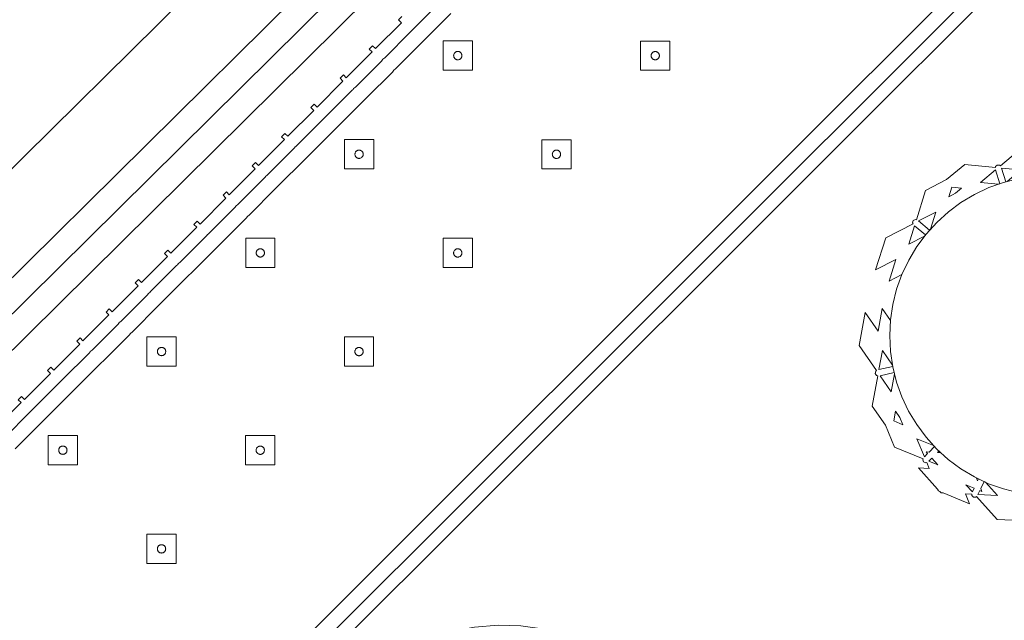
# Model space of a CAD drawing. Header units: metres. Extents: x 2232.4 to 2275.2, y 411.9 to 437.5.
# Tile 9 of 34: x 2242.5 to 2244.4, y 434.6 to 435.8. Entities that reach past the tile are written whole.
import ezdxf

# ---------------------------------------------------------------- set-up
doc = ezdxf.new("R2010")
doc.units = ezdxf.units.M
doc.layers.add('DOOR', color=5, linetype='Continuous')
for name, color, linetype, lineweight in [('NC_N1_BANQUETTES', 7, 'Continuous', 13), ('NC_N1_PLANTS', 7, 'Continuous', 13), ('NC_N1_TABLES', 7, 'Continuous', 13)]:
    doc.layers.add(name, color=color, linetype=linetype, lineweight=lineweight)

# ---------------------------------------------------------------- blocks, each defined once
blk = doc.blocks.new('NC_N1_TRIANGLE_L_BANQUETTE')
at = {"color": 0, "linetype": 'Continuous', "lineweight": -2}
for points in [[(0.8, 0.8), (4.35, 0.8)], [(2.92, 0.035), (2.849, 0.035), (2.849, 0.027), (2.84, 0.027), (2.84, 0.035), (2.769, 0.035), (2.769, 0.027), (2.76, 0.027), (2.76, 0.035), (2.689, 0.035), (2.689, 0.027), (2.68, 0.027), (2.68, 0.035), (2.609, 0.035), (2.609, 0.027), (2.6, 0.027), (2.6, 0.035), (2.529, 0.035), (2.529, 0.027), (2.52, 0.027), (2.52, 0.035), (2.449, 0.035), (2.449, 0.027), (2.44, 0.027), (2.44, 0.035), (2.369, 0.035), (2.369, 0.027), (2.36, 0.027), (2.36, 0.035), (2.289, 0.035), (2.289, 0.027), (2.28, 0.027), (2.28, 0.035), (2.209, 0.035), (2.209, 0.027), (2.2, 0.027), (2.2, 0.035), (2.129, 0.035), (2.129, 0.027), (2.12, 0.027), (2.12, 0.035), (2.049, 0.035), (2.049, 0.027), (2.04, 0.027), (2.04, 0.035), (1.969, 0.035), (1.969, 0.027), (1.96, 0.027), (1.96, 0.035), (1.889, 0.035), (1.889, 0.027), (1.88, 0.027), (1.88, 0.035), (1.809, 0.035), (1.809, 0.027), (1.8, 0.027)], [(0.8, 0.775), (4.325, 0.775)], [(2.92, 0.06), (2.849, 0.06), (2.8465, 0.0599), (2.8445, 0.0596), (2.8425, 0.0599), (2.84, 0.06), (2.769, 0.06), (2.7665, 0.0599), (2.7645, 0.0596), (2.7625, 0.0599), (2.76, 0.06), (2.689, 0.06), (2.6865, 0.0599), (2.6845, 0.0596), (2.6825, 0.0599), (2.68, 0.06), (2.609, 0.06), (2.6065, 0.0599), (2.6045, 0.0596), (2.6025, 0.0599), (2.6, 0.06), (2.529, 0.06), (2.5265, 0.0599), (2.5245, 0.0596), (2.5225, 0.0599), (2.52, 0.06), (2.449, 0.06), (2.4465, 0.0599), (2.4445, 0.0596), (2.4425, 0.0599), (2.44, 0.06), (2.369, 0.06), (2.3665, 0.0599), (2.3645, 0.0596), (2.3625, 0.0599), (2.36, 0.06), (2.289, 0.06), (2.2865, 0.0599), (2.2845, 0.0596), (2.2825, 0.0599), (2.28, 0.06), (2.209, 0.06), (2.2065, 0.0599), (2.2045, 0.0596), (2.2025, 0.0599), (2.2, 0.06), (2.129, 0.06), (2.1265, 0.0599), (2.1245, 0.0596), (2.1225, 0.0599), (2.12, 0.06), (2.049, 0.06), (2.0465, 0.0599), (2.0445, 0.0596), (2.0425, 0.0599), (2.04, 0.06), (1.969, 0.06), (1.9665, 0.0599), (1.9645, 0.0596), (1.9625, 0.0599), (1.96, 0.06), (1.889, 0.06), (1.8865, 0.0599), (1.8845, 0.0596), (1.8825, 0.0599), (1.88, 0.06), (1.809, 0.06), (1.8065, 0.0599), (1.8045, 0.0596), (1.8025, 0.0599), (1.8, 0.06), (1.729, 0.06)], [(0.8, 0.745), (4.295, 0.745)], [(2.92, 0.09), (2.849, 0.09), (2.8445, 0.0898), (2.84, 0.09), (2.769, 0.09), (2.7645, 0.0898), (2.76, 0.09), (2.689, 0.09), (2.6845, 0.0898), (2.68, 0.09), (2.609, 0.09), (2.6045, 0.0898), (2.6, 0.09), (2.529, 0.09), (2.5245, 0.0898), (2.52, 0.09), (2.449, 0.09), (2.4445, 0.0898), (2.44, 0.09), (2.369, 0.09), (2.3645, 0.0898), (2.36, 0.09), (2.289, 0.09), (2.2845, 0.0898), (2.28, 0.09), (2.209, 0.09), (2.2045, 0.0898), (2.2, 0.09), (2.129, 0.09), (2.1245, 0.0898), (2.12, 0.09), (2.049, 0.09), (2.0445, 0.0898), (2.04, 0.09), (1.969, 0.09), (1.9645, 0.0898), (1.96, 0.09), (1.889, 0.09), (1.8845, 0.0898), (1.88, 0.09), (1.809, 0.09), (1.8045, 0.0898), (1.8, 0.09), (1.729, 0.09)]]:
    blk.add_lwpolyline(points, dxfattribs=at)
for points in [[(1.507, 0.387), (1.547, 0.427), (1.507, 0.467), (1.467, 0.427)], [(1.777, 0.387), (1.817, 0.427), (1.777, 0.467), (1.737, 0.427)], [(2.047, 0.387), (2.087, 0.427), (2.047, 0.467), (2.007, 0.427)], [(2.317, 0.387), (2.357, 0.427), (2.317, 0.467), (2.277, 0.427)], [(2.587, 0.387), (2.627, 0.427), (2.587, 0.467), (2.547, 0.427)], [(2.857, 0.387), (2.897, 0.427), (2.857, 0.467), (2.817, 0.427)], [(1.515, 0.427), (1.515, 0.4262), (1.5148, 0.4254), (1.5147, 0.4247), (1.5144, 0.4239), (1.5141, 0.4232), (1.5137, 0.4226), (1.5132, 0.4219), (1.5127, 0.4213), (1.5121, 0.4208), (1.5114, 0.4203), (1.5108, 0.4199), (1.5101, 0.4196), (1.5093, 0.4193), (1.5086, 0.4192), (1.5078, 0.419), (1.507, 0.419), (1.5062, 0.419), (1.5054, 0.4192), (1.5047, 0.4193), (1.5039, 0.4196), (1.5032, 0.4199), (1.5026, 0.4203), (1.5019, 0.4208), (1.5013, 0.4213), (1.5008, 0.4219), (1.5003, 0.4226), (1.4999, 0.4232), (1.4996, 0.4239), (1.4993, 0.4247), (1.4992, 0.4254), (1.499, 0.4262), (1.499, 0.427), (1.499, 0.4278), (1.4992, 0.4286), (1.4993, 0.4293), (1.4996, 0.4301), (1.4999, 0.4308), (1.5003, 0.4314), (1.5008, 0.4321), (1.5013, 0.4327), (1.5019, 0.4332), (1.5026, 0.4337), (1.5032, 0.4341), (1.5039, 0.4344), (1.5047, 0.4347), (1.5054, 0.4348), (1.5062, 0.435), (1.507, 0.435), (1.5078, 0.435), (1.5086, 0.4348), (1.5093, 0.4347), (1.5101, 0.4344), (1.5108, 0.4341), (1.5114, 0.4337), (1.5121, 0.4332), (1.5127, 0.4327), (1.5132, 0.4321), (1.5137, 0.4314), (1.5141, 0.4308), (1.5144, 0.4301), (1.5147, 0.4293), (1.5148, 0.4286), (1.515, 0.4278)], [(1.785, 0.427), (1.785, 0.4262), (1.7848, 0.4254), (1.7847, 0.4247), (1.7844, 0.4239), (1.7841, 0.4232), (1.7837, 0.4226), (1.7832, 0.4219), (1.7827, 0.4213), (1.7821, 0.4208), (1.7814, 0.4203), (1.7808, 0.4199), (1.7801, 0.4196), (1.7793, 0.4193), (1.7786, 0.4192), (1.7778, 0.419), (1.777, 0.419), (1.7762, 0.419), (1.7754, 0.4192), (1.7747, 0.4193), (1.7739, 0.4196), (1.7732, 0.4199), (1.7726, 0.4203), (1.7719, 0.4208), (1.7713, 0.4213), (1.7708, 0.4219), (1.7703, 0.4226), (1.7699, 0.4232), (1.7696, 0.4239), (1.7693, 0.4247), (1.7692, 0.4254), (1.769, 0.4262), (1.769, 0.427), (1.769, 0.4278), (1.7692, 0.4286), (1.7693, 0.4293), (1.7696, 0.4301), (1.7699, 0.4308), (1.7703, 0.4314), (1.7708, 0.4321), (1.7713, 0.4327), (1.7719, 0.4332), (1.7726, 0.4337), (1.7732, 0.4341), (1.7739, 0.4344), (1.7747, 0.4347), (1.7754, 0.4348), (1.7762, 0.435), (1.777, 0.435), (1.7778, 0.435), (1.7786, 0.4348), (1.7793, 0.4347), (1.7801, 0.4344), (1.7808, 0.4341), (1.7814, 0.4337), (1.7821, 0.4332), (1.7827, 0.4327), (1.7832, 0.4321), (1.7837, 0.4314), (1.7841, 0.4308), (1.7844, 0.4301), (1.7847, 0.4293), (1.7848, 0.4286), (1.785, 0.4278)], [(2.055, 0.427), (2.055, 0.4262), (2.0548, 0.4254), (2.0547, 0.4247), (2.0544, 0.4239), (2.0541, 0.4232), (2.0537, 0.4226), (2.0532, 0.4219), (2.0527, 0.4213), (2.0521, 0.4208), (2.0514, 0.4203), (2.0508, 0.4199), (2.0501, 0.4196), (2.0493, 0.4193), (2.0486, 0.4192), (2.0478, 0.419), (2.047, 0.419), (2.0462, 0.419), (2.0454, 0.4192), (2.0447, 0.4193), (2.0439, 0.4196), (2.0432, 0.4199), (2.0426, 0.4203), (2.0419, 0.4208), (2.0413, 0.4213), (2.0408, 0.4219), (2.0403, 0.4226), (2.0399, 0.4232), (2.0396, 0.4239), (2.0393, 0.4247), (2.0392, 0.4254), (2.039, 0.4262), (2.039, 0.427), (2.039, 0.4278), (2.0392, 0.4286), (2.0393, 0.4293), (2.0396, 0.4301), (2.0399, 0.4308), (2.0403, 0.4314), (2.0408, 0.4321), (2.0413, 0.4327), (2.0419, 0.4332), (2.0426, 0.4337), (2.0432, 0.4341), (2.0439, 0.4344), (2.0447, 0.4347), (2.0454, 0.4348), (2.0462, 0.435), (2.047, 0.435), (2.0478, 0.435), (2.0486, 0.4348), (2.0493, 0.4347), (2.0501, 0.4344), (2.0508, 0.4341), (2.0514, 0.4337), (2.0521, 0.4332), (2.0527, 0.4327), (2.0532, 0.4321), (2.0537, 0.4314), (2.0541, 0.4308), (2.0544, 0.4301), (2.0547, 0.4293), (2.0548, 0.4286), (2.055, 0.4278)], [(2.325, 0.427), (2.325, 0.4262), (2.3248, 0.4254), (2.3247, 0.4247), (2.3244, 0.4239), (2.3241, 0.4232), (2.3237, 0.4226), (2.3232, 0.4219), (2.3227, 0.4213), (2.3221, 0.4208), (2.3214, 0.4203), (2.3208, 0.4199), (2.3201, 0.4196), (2.3193, 0.4193), (2.3186, 0.4192), (2.3178, 0.419), (2.317, 0.419), (2.3162, 0.419), (2.3154, 0.4192), (2.3147, 0.4193), (2.3139, 0.4196), (2.3132, 0.4199), (2.3126, 0.4203), (2.3119, 0.4208), (2.3113, 0.4213), (2.3108, 0.4219), (2.3103, 0.4226), (2.3099, 0.4232), (2.3096, 0.4239), (2.3093, 0.4247), (2.3092, 0.4254), (2.309, 0.4262), (2.309, 0.427), (2.309, 0.4278), (2.3092, 0.4286), (2.3093, 0.4293), (2.3096, 0.4301), (2.3099, 0.4308), (2.3103, 0.4314), (2.3108, 0.4321), (2.3113, 0.4327), (2.3119, 0.4332), (2.3126, 0.4337), (2.3132, 0.4341), (2.3139, 0.4344), (2.3147, 0.4347), (2.3154, 0.4348), (2.3162, 0.435), (2.317, 0.435), (2.3178, 0.435), (2.3186, 0.4348), (2.3193, 0.4347), (2.3201, 0.4344), (2.3208, 0.4341), (2.3214, 0.4337), (2.3221, 0.4332), (2.3227, 0.4327), (2.3232, 0.4321), (2.3237, 0.4314), (2.3241, 0.4308), (2.3244, 0.4301), (2.3247, 0.4293), (2.3248, 0.4286), (2.325, 0.4278)], [(2.595, 0.427), (2.595, 0.4262), (2.5948, 0.4254), (2.5947, 0.4247), (2.5944, 0.4239), (2.5941, 0.4232), (2.5937, 0.4226), (2.5932, 0.4219), (2.5927, 0.4213), (2.5921, 0.4208), (2.5914, 0.4203), (2.5908, 0.4199), (2.5901, 0.4196), (2.5893, 0.4193), (2.5886, 0.4192), (2.5878, 0.419), (2.587, 0.419), (2.5862, 0.419), (2.5854, 0.4192), (2.5847, 0.4193), (2.5839, 0.4196), (2.5832, 0.4199), (2.5826, 0.4203), (2.5819, 0.4208), (2.5813, 0.4213), (2.5808, 0.4219), (2.5803, 0.4226), (2.5799, 0.4232), (2.5796, 0.4239), (2.5793, 0.4247), (2.5792, 0.4254), (2.579, 0.4262), (2.579, 0.427), (2.579, 0.4278), (2.5792, 0.4286), (2.5793, 0.4293), (2.5796, 0.4301), (2.5799, 0.4308), (2.5803, 0.4314), (2.5808, 0.4321), (2.5813, 0.4327), (2.5819, 0.4332), (2.5826, 0.4337), (2.5832, 0.4341), (2.5839, 0.4344), (2.5847, 0.4347), (2.5854, 0.4348), (2.5862, 0.435), (2.587, 0.435), (2.5878, 0.435), (2.5886, 0.4348), (2.5893, 0.4347), (2.5901, 0.4344), (2.5908, 0.4341), (2.5914, 0.4337), (2.5921, 0.4332), (2.5927, 0.4327), (2.5932, 0.4321), (2.5937, 0.4314), (2.5941, 0.4308), (2.5944, 0.4301), (2.5947, 0.4293), (2.5948, 0.4286), (2.595, 0.4278)], [(2.865, 0.427), (2.865, 0.4262), (2.8648, 0.4254), (2.8647, 0.4247), (2.8644, 0.4239), (2.8641, 0.4232), (2.8637, 0.4226), (2.8632, 0.4219), (2.8627, 0.4213), (2.8621, 0.4208), (2.8614, 0.4203), (2.8608, 0.4199), (2.8601, 0.4196), (2.8593, 0.4193), (2.8586, 0.4192), (2.8578, 0.419), (2.857, 0.419), (2.8562, 0.419), (2.8554, 0.4192), (2.8547, 0.4193), (2.8539, 0.4196), (2.8532, 0.4199), (2.8526, 0.4203), (2.8519, 0.4208), (2.8513, 0.4213), (2.8508, 0.4219), (2.8503, 0.4226), (2.8499, 0.4232), (2.8496, 0.4239), (2.8493, 0.4247), (2.8492, 0.4254), (2.849, 0.4262), (2.849, 0.427), (2.849, 0.4278), (2.8492, 0.4286), (2.8493, 0.4293), (2.8496, 0.4301), (2.8499, 0.4308), (2.8503, 0.4314), (2.8508, 0.4321), (2.8513, 0.4327), (2.8519, 0.4332), (2.8526, 0.4337), (2.8532, 0.4341), (2.8539, 0.4344), (2.8547, 0.4347), (2.8554, 0.4348), (2.8562, 0.435), (2.857, 0.435), (2.8578, 0.435), (2.8586, 0.4348), (2.8593, 0.4347), (2.8601, 0.4344), (2.8608, 0.4341), (2.8614, 0.4337), (2.8621, 0.4332), (2.8627, 0.4327), (2.8632, 0.4321), (2.8637, 0.4314), (2.8641, 0.4308), (2.8644, 0.4301), (2.8647, 0.4293), (2.8648, 0.4286), (2.865, 0.4278)], [(1.777, 0.117), (1.817, 0.157), (1.777, 0.197), (1.737, 0.157)], [(2.047, 0.117), (2.087, 0.157), (2.047, 0.197), (2.007, 0.157)], [(2.317, 0.117), (2.357, 0.157), (2.317, 0.197), (2.277, 0.157)], [(2.587, 0.117), (2.627, 0.157), (2.587, 0.197), (2.547, 0.157)], [(2.857, 0.117), (2.897, 0.157), (2.857, 0.197), (2.817, 0.157)], [(1.785, 0.157), (1.785, 0.1562), (1.7848, 0.1554), (1.7847, 0.1547), (1.7844, 0.1539), (1.7841, 0.1532), (1.7837, 0.1526), (1.7832, 0.1519), (1.7827, 0.1513), (1.7821, 0.1508), (1.7814, 0.1503), (1.7808, 0.1499), (1.7801, 0.1496), (1.7793, 0.1493), (1.7786, 0.1492), (1.7778, 0.149), (1.777, 0.149), (1.7762, 0.149), (1.7754, 0.1492), (1.7747, 0.1493), (1.7739, 0.1496), (1.7732, 0.1499), (1.7726, 0.1503), (1.7719, 0.1508), (1.7713, 0.1513), (1.7708, 0.1519), (1.7703, 0.1526), (1.7699, 0.1532), (1.7696, 0.1539), (1.7693, 0.1547), (1.7692, 0.1554), (1.769, 0.1562), (1.769, 0.157), (1.769, 0.1578), (1.7692, 0.1586), (1.7693, 0.1593), (1.7696, 0.1601), (1.7699, 0.1608), (1.7703, 0.1614), (1.7708, 0.1621), (1.7713, 0.1627), (1.7719, 0.1632), (1.7726, 0.1637), (1.7732, 0.1641), (1.7739, 0.1644), (1.7747, 0.1647), (1.7754, 0.1648), (1.7762, 0.165), (1.777, 0.165), (1.7778, 0.165), (1.7786, 0.1648), (1.7793, 0.1647), (1.7801, 0.1644), (1.7808, 0.1641), (1.7814, 0.1637), (1.7821, 0.1632), (1.7827, 0.1627), (1.7832, 0.1621), (1.7837, 0.1614), (1.7841, 0.1608), (1.7844, 0.1601), (1.7847, 0.1593), (1.7848, 0.1586), (1.785, 0.1578)], [(2.055, 0.157), (2.055, 0.1562), (2.0548, 0.1554), (2.0547, 0.1547), (2.0544, 0.1539), (2.0541, 0.1532), (2.0537, 0.1526), (2.0532, 0.1519), (2.0527, 0.1513), (2.0521, 0.1508), (2.0514, 0.1503), (2.0508, 0.1499), (2.0501, 0.1496), (2.0493, 0.1493), (2.0486, 0.1492), (2.0478, 0.149), (2.047, 0.149), (2.0462, 0.149), (2.0454, 0.1492), (2.0447, 0.1493), (2.0439, 0.1496), (2.0432, 0.1499), (2.0426, 0.1503), (2.0419, 0.1508), (2.0413, 0.1513), (2.0408, 0.1519), (2.0403, 0.1526), (2.0399, 0.1532), (2.0396, 0.1539), (2.0393, 0.1547), (2.0392, 0.1554), (2.039, 0.1562), (2.039, 0.157), (2.039, 0.1578), (2.0392, 0.1586), (2.0393, 0.1593), (2.0396, 0.1601), (2.0399, 0.1608), (2.0403, 0.1614), (2.0408, 0.1621), (2.0413, 0.1627), (2.0419, 0.1632), (2.0426, 0.1637), (2.0432, 0.1641), (2.0439, 0.1644), (2.0447, 0.1647), (2.0454, 0.1648), (2.0462, 0.165), (2.047, 0.165), (2.0478, 0.165), (2.0486, 0.1648), (2.0493, 0.1647), (2.0501, 0.1644), (2.0508, 0.1641), (2.0514, 0.1637), (2.0521, 0.1632), (2.0527, 0.1627), (2.0532, 0.1621), (2.0537, 0.1614), (2.0541, 0.1608), (2.0544, 0.1601), (2.0547, 0.1593), (2.0548, 0.1586), (2.055, 0.1578)], [(2.325, 0.157), (2.325, 0.1562), (2.3248, 0.1554), (2.3247, 0.1547), (2.3244, 0.1539), (2.3241, 0.1532), (2.3237, 0.1526), (2.3232, 0.1519), (2.3227, 0.1513), (2.3221, 0.1508), (2.3214, 0.1503), (2.3208, 0.1499), (2.3201, 0.1496), (2.3193, 0.1493), (2.3186, 0.1492), (2.3178, 0.149), (2.317, 0.149), (2.3162, 0.149), (2.3154, 0.1492), (2.3147, 0.1493), (2.3139, 0.1496), (2.3132, 0.1499), (2.3126, 0.1503), (2.3119, 0.1508), (2.3113, 0.1513), (2.3108, 0.1519), (2.3103, 0.1526), (2.3099, 0.1532), (2.3096, 0.1539), (2.3093, 0.1547), (2.3092, 0.1554), (2.309, 0.1562), (2.309, 0.157), (2.309, 0.1578), (2.3092, 0.1586), (2.3093, 0.1593), (2.3096, 0.1601), (2.3099, 0.1608), (2.3103, 0.1614), (2.3108, 0.1621), (2.3113, 0.1627), (2.3119, 0.1632), (2.3126, 0.1637), (2.3132, 0.1641), (2.3139, 0.1644), (2.3147, 0.1647), (2.3154, 0.1648), (2.3162, 0.165), (2.317, 0.165), (2.3178, 0.165), (2.3186, 0.1648), (2.3193, 0.1647), (2.3201, 0.1644), (2.3208, 0.1641), (2.3214, 0.1637), (2.3221, 0.1632), (2.3227, 0.1627), (2.3232, 0.1621), (2.3237, 0.1614), (2.3241, 0.1608), (2.3244, 0.1601), (2.3247, 0.1593), (2.3248, 0.1586), (2.325, 0.1578)], [(2.595, 0.157), (2.595, 0.1562), (2.5948, 0.1554), (2.5947, 0.1547), (2.5944, 0.1539), (2.5941, 0.1532), (2.5937, 0.1526), (2.5932, 0.1519), (2.5927, 0.1513), (2.5921, 0.1508), (2.5914, 0.1503), (2.5908, 0.1499), (2.5901, 0.1496), (2.5893, 0.1493), (2.5886, 0.1492), (2.5878, 0.149), (2.587, 0.149), (2.5862, 0.149), (2.5854, 0.1492), (2.5847, 0.1493), (2.5839, 0.1496), (2.5832, 0.1499), (2.5826, 0.1503), (2.5819, 0.1508), (2.5813, 0.1513), (2.5808, 0.1519), (2.5803, 0.1526), (2.5799, 0.1532), (2.5796, 0.1539), (2.5793, 0.1547), (2.5792, 0.1554), (2.579, 0.1562), (2.579, 0.157), (2.579, 0.1578), (2.5792, 0.1586), (2.5793, 0.1593), (2.5796, 0.1601), (2.5799, 0.1608), (2.5803, 0.1614), (2.5808, 0.1621), (2.5813, 0.1627), (2.5819, 0.1632), (2.5826, 0.1637), (2.5832, 0.1641), (2.5839, 0.1644), (2.5847, 0.1647), (2.5854, 0.1648), (2.5862, 0.165), (2.587, 0.165), (2.5878, 0.165), (2.5886, 0.1648), (2.5893, 0.1647), (2.5901, 0.1644), (2.5908, 0.1641), (2.5914, 0.1637), (2.5921, 0.1632), (2.5927, 0.1627), (2.5932, 0.1621), (2.5937, 0.1614), (2.5941, 0.1608), (2.5944, 0.1601), (2.5947, 0.1593), (2.5948, 0.1586), (2.595, 0.1578)], [(2.865, 0.157), (2.865, 0.1562), (2.8648, 0.1554), (2.8647, 0.1547), (2.8644, 0.1539), (2.8641, 0.1532), (2.8637, 0.1526), (2.8632, 0.1519), (2.8627, 0.1513), (2.8621, 0.1508), (2.8614, 0.1503), (2.8608, 0.1499), (2.8601, 0.1496), (2.8593, 0.1493), (2.8586, 0.1492), (2.8578, 0.149), (2.857, 0.149), (2.8562, 0.149), (2.8554, 0.1492), (2.8547, 0.1493), (2.8539, 0.1496), (2.8532, 0.1499), (2.8526, 0.1503), (2.8519, 0.1508), (2.8513, 0.1513), (2.8508, 0.1519), (2.8503, 0.1526), (2.8499, 0.1532), (2.8496, 0.1539), (2.8493, 0.1547), (2.8492, 0.1554), (2.849, 0.1562), (2.849, 0.157), (2.849, 0.1578), (2.8492, 0.1586), (2.8493, 0.1593), (2.8496, 0.1601), (2.8499, 0.1608), (2.8503, 0.1614), (2.8508, 0.1621), (2.8513, 0.1627), (2.8519, 0.1632), (2.8526, 0.1637), (2.8532, 0.1641), (2.8539, 0.1644), (2.8547, 0.1647), (2.8554, 0.1648), (2.8562, 0.165), (2.857, 0.165), (2.8578, 0.165), (2.8586, 0.1648), (2.8593, 0.1647), (2.8601, 0.1644), (2.8608, 0.1641), (2.8614, 0.1637), (2.8621, 0.1632), (2.8627, 0.1627), (2.8632, 0.1621), (2.8637, 0.1614), (2.8641, 0.1608), (2.8644, 0.1601), (2.8647, 0.1593), (2.8648, 0.1586), (2.865, 0.1578)]]:
    blk.add_lwpolyline(points, close=True, dxfattribs=at)
blk = doc.blocks.new('NC_N1_DINING_2')
at = {"color": 0, "linetype": 'Continuous', "lineweight": -2}
for points in [[(0.6, 0), (0.5971, 0.0368), (0.5885, 0.0732), (0.5742, 0.1089), (0.5543, 0.1435), (0.5292, 0.1768), (0.4989, 0.2083), (0.4638, 0.2379), (0.4243, 0.2652), (0.3806, 0.2899), (0.3333, 0.3118), (0.2828, 0.3307), (0.2296, 0.3465), (0.1742, 0.3589), (0.1171, 0.3678), (0.0588, 0.3732), (0, 0.375), (-0.0588, 0.3732), (-0.1171, 0.3678), (-0.1742, 0.3589), (-0.2296, 0.3465), (-0.2828, 0.3307), (-0.3333, 0.3118), (-0.3806, 0.2899), (-0.4243, 0.2652), (-0.4638, 0.2379), (-0.4989, 0.2083), (-0.5292, 0.1768), (-0.5543, 0.1435), (-0.5742, 0.1089), (-0.5885, 0.0732), (-0.5971, 0.0368), (-0.6, 0), (-0.5971, -0.0368), (-0.5885, -0.0732), (-0.5742, -0.1089), (-0.5543, -0.1435), (-0.5292, -0.1768), (-0.4989, -0.2083), (-0.4638, -0.2379), (-0.4243, -0.2652), (-0.3806, -0.2899), (-0.3333, -0.3118), (-0.2828, -0.3307), (-0.2296, -0.3465), (-0.1742, -0.3589), (-0.1171, -0.3678), (-0.0588, -0.3732), (0, -0.375), (0.0588, -0.3732), (0.1171, -0.3678), (0.1742, -0.3589), (0.2296, -0.3465), (0.2828, -0.3307), (0.3333, -0.3118), (0.3806, -0.2899), (0.4243, -0.2652), (0.4638, -0.2379), (0.4989, -0.2083), (0.5292, -0.1768), (0.5543, -0.1435), (0.5742, -0.1089), (0.5885, -0.0732), (0.5971, -0.0368)], [(0.5749, 0), (0.5723, -0.0329), (0.5646, -0.0656), (0.5516, -0.0979), (0.5334, -0.1297), (0.5101, -0.1605), (0.4818, -0.1901), (0.4486, -0.218), (0.411, -0.244), (0.3692, -0.2676), (0.3237, -0.2887), (0.2749, -0.307), (0.2233, -0.3222), (0.1695, -0.3343), (0.114, -0.343), (0.0573, -0.3482), (0, -0.35), (-0.0573, -0.3482), (-0.114, -0.343), (-0.1695, -0.3343), (-0.2233, -0.3222), (-0.2749, -0.307), (-0.3237, -0.2887), (-0.3692, -0.2676), (-0.411, -0.244), (-0.4486, -0.218), (-0.4818, -0.1901), (-0.5101, -0.1605), (-0.5334, -0.1297), (-0.5516, -0.0979), (-0.5646, -0.0656), (-0.5723, -0.0329), (-0.5749, 0), (-0.5723, 0.0329), (-0.5646, 0.0656), (-0.5516, 0.0979), (-0.5334, 0.1297), (-0.5101, 0.1605), (-0.4818, 0.1901), (-0.4486, 0.218), (-0.411, 0.244), (-0.3692, 0.2676), (-0.3237, 0.2887), (-0.2749, 0.307), (-0.2233, 0.3222), (-0.1695, 0.3343), (-0.114, 0.343), (-0.0573, 0.3482), (0, 0.35), (0.0573, 0.3482), (0.114, 0.343), (0.1695, 0.3343), (0.2233, 0.3222), (0.2749, 0.307), (0.3237, 0.2887), (0.3692, 0.2676), (0.411, 0.244), (0.4486, 0.218), (0.4818, 0.1901), (0.5101, 0.1605), (0.5334, 0.1297), (0.5516, 0.0979), (0.5646, 0.0656), (0.5723, 0.0329)], [(0.5569, 0), (0.5545, -0.0301), (0.5474, -0.0601), (0.5354, -0.0901), (0.5184, -0.1198), (0.4964, -0.1488), (0.4694, -0.1769), (0.4377, -0.2037), (0.4014, -0.2287), (0.361, -0.2516), (0.3167, -0.2721), (0.2692, -0.2899), (0.2188, -0.3048), (0.1661, -0.3166), (0.1117, -0.3251), (0.0562, -0.3303), (0, -0.332), (-0.0562, -0.3303), (-0.1117, -0.3251), (-0.1661, -0.3166), (-0.2188, -0.3048), (-0.2692, -0.2899), (-0.3167, -0.2721), (-0.361, -0.2516), (-0.4014, -0.2287), (-0.4377, -0.2037), (-0.4694, -0.1769), (-0.4964, -0.1488), (-0.5184, -0.1198), (-0.5354, -0.0901), (-0.5474, -0.0601), (-0.5545, -0.0301), (-0.5569, 0), (-0.5545, 0.0301), (-0.5474, 0.0601), (-0.5354, 0.0901), (-0.5184, 0.1198), (-0.4964, 0.1488), (-0.4694, 0.1769), (-0.4377, 0.2037), (-0.4014, 0.2287), (-0.361, 0.2516), (-0.3167, 0.2721), (-0.2692, 0.2899), (-0.2188, 0.3048), (-0.1661, 0.3166), (-0.1117, 0.3251), (-0.0562, 0.3303), (0, 0.332), (0.0562, 0.3303), (0.1117, 0.3251), (0.1661, 0.3166), (0.2188, 0.3048), (0.2692, 0.2899), (0.3167, 0.2721), (0.361, 0.2516), (0.4014, 0.2287), (0.4377, 0.2037), (0.4694, 0.1769), (0.4964, 0.1488), (0.5184, 0.1198), (0.5354, 0.0901), (0.5474, 0.0601), (0.5545, 0.0301)], [(-0.215, 0.22), (-0.2154, 0.2126), (-0.2164, 0.2054), (-0.2182, 0.1982), (-0.2207, 0.1913), (-0.2239, 0.1846), (-0.2276, 0.1783), (-0.232, 0.1724), (-0.237, 0.167), (-0.2424, 0.162), (-0.2483, 0.1576), (-0.2546, 0.1539), (-0.2613, 0.1507), (-0.2682, 0.1482), (-0.2754, 0.1464), (-0.2826, 0.1454), (-0.29, 0.145), (-0.2974, 0.1454), (-0.3046, 0.1464), (-0.3118, 0.1482), (-0.3187, 0.1507), (-0.3254, 0.1539), (-0.3317, 0.1576), (-0.3376, 0.162), (-0.343, 0.167), (-0.348, 0.1724), (-0.3524, 0.1783), (-0.3561, 0.1846), (-0.3593, 0.1913), (-0.3618, 0.1982), (-0.3636, 0.2054), (-0.3646, 0.2126), (-0.365, 0.22), (-0.3646, 0.2274), (-0.3636, 0.2346), (-0.3618, 0.2418), (-0.3593, 0.2487), (-0.3561, 0.2554), (-0.3524, 0.2617), (-0.348, 0.2676), (-0.343, 0.273), (-0.3376, 0.278), (-0.3317, 0.2824), (-0.3254, 0.2861), (-0.3187, 0.2893), (-0.3118, 0.2918), (-0.3046, 0.2936), (-0.2974, 0.2946), (-0.29, 0.295), (-0.2826, 0.2946), (-0.2754, 0.2936), (-0.2682, 0.2918), (-0.2613, 0.2893), (-0.2546, 0.2861), (-0.2483, 0.2824), (-0.2424, 0.278), (-0.237, 0.273), (-0.232, 0.2676), (-0.2276, 0.2617), (-0.2239, 0.2554), (-0.2207, 0.2487), (-0.2182, 0.2418), (-0.2164, 0.2346), (-0.2154, 0.2274)], [(0.365, 0.22), (0.3646, 0.2126), (0.3636, 0.2054), (0.3618, 0.1982), (0.3593, 0.1913), (0.3561, 0.1846), (0.3524, 0.1783), (0.348, 0.1724), (0.343, 0.167), (0.3376, 0.162), (0.3317, 0.1576), (0.3254, 0.1539), (0.3187, 0.1507), (0.3118, 0.1482), (0.3046, 0.1464), (0.2974, 0.1454), (0.29, 0.145), (0.2826, 0.1454), (0.2754, 0.1464), (0.2682, 0.1482), (0.2613, 0.1507), (0.2546, 0.1539), (0.2483, 0.1576), (0.2424, 0.162), (0.237, 0.167), (0.232, 0.1724), (0.2276, 0.1783), (0.2239, 0.1846), (0.2207, 0.1913), (0.2182, 0.1982), (0.2164, 0.2054), (0.2154, 0.2126), (0.215, 0.22), (0.2154, 0.2274), (0.2164, 0.2346), (0.2182, 0.2418), (0.2207, 0.2487), (0.2239, 0.2554), (0.2276, 0.2617), (0.232, 0.2676), (0.237, 0.273), (0.2424, 0.278), (0.2483, 0.2824), (0.2546, 0.2861), (0.2613, 0.2893), (0.2682, 0.2918), (0.2754, 0.2936), (0.2826, 0.2946), (0.29, 0.295), (0.2974, 0.2946), (0.3046, 0.2936), (0.3118, 0.2918), (0.3187, 0.2893), (0.3254, 0.2861), (0.3317, 0.2824), (0.3376, 0.278), (0.343, 0.273), (0.348, 0.2676), (0.3524, 0.2617), (0.3561, 0.2554), (0.3593, 0.2487), (0.3618, 0.2418), (0.3636, 0.2346), (0.3646, 0.2274)], [(-0.228, 0.22), (-0.2283, 0.2139), (-0.2292, 0.2079), (-0.2307, 0.202), (-0.2327, 0.1963), (-0.2353, 0.1908), (-0.2384, 0.1856), (-0.2421, 0.1807), (-0.2462, 0.1762), (-0.2507, 0.1721), (-0.2556, 0.1684), (-0.2608, 0.1653), (-0.2663, 0.1627), (-0.272, 0.1607), (-0.2779, 0.1592), (-0.2839, 0.1583), (-0.29, 0.158), (-0.2961, 0.1583), (-0.3021, 0.1592), (-0.308, 0.1607), (-0.3137, 0.1627), (-0.3192, 0.1653), (-0.3244, 0.1684), (-0.3293, 0.1721), (-0.3338, 0.1762), (-0.3379, 0.1807), (-0.3416, 0.1856), (-0.3447, 0.1908), (-0.3473, 0.1963), (-0.3493, 0.202), (-0.3508, 0.2079), (-0.3517, 0.2139), (-0.352, 0.22), (-0.3517, 0.2261), (-0.3508, 0.2321), (-0.3493, 0.238), (-0.3473, 0.2437), (-0.3447, 0.2492), (-0.3416, 0.2544), (-0.3379, 0.2593), (-0.3338, 0.2638), (-0.3293, 0.2679), (-0.3244, 0.2716), (-0.3192, 0.2747), (-0.3137, 0.2773), (-0.308, 0.2793), (-0.3021, 0.2808), (-0.2961, 0.2817), (-0.29, 0.282), (-0.2839, 0.2817), (-0.2779, 0.2808), (-0.272, 0.2793), (-0.2663, 0.2773), (-0.2608, 0.2747), (-0.2556, 0.2716), (-0.2507, 0.2679), (-0.2462, 0.2638), (-0.2421, 0.2593), (-0.2384, 0.2544), (-0.2353, 0.2492), (-0.2327, 0.2437), (-0.2307, 0.238), (-0.2292, 0.2321), (-0.2283, 0.2261)], [(0.352, 0.22), (0.3517, 0.2139), (0.3508, 0.2079), (0.3493, 0.202), (0.3473, 0.1963), (0.3447, 0.1908), (0.3416, 0.1856), (0.3379, 0.1807), (0.3338, 0.1762), (0.3293, 0.1721), (0.3244, 0.1684), (0.3192, 0.1653), (0.3137, 0.1627), (0.308, 0.1607), (0.3021, 0.1592), (0.2961, 0.1583), (0.29, 0.158), (0.2839, 0.1583), (0.2779, 0.1592), (0.272, 0.1607), (0.2663, 0.1627), (0.2608, 0.1653), (0.2556, 0.1684), (0.2507, 0.1721), (0.2462, 0.1762), (0.2421, 0.1807), (0.2384, 0.1856), (0.2353, 0.1908), (0.2327, 0.1963), (0.2307, 0.202), (0.2292, 0.2079), (0.2283, 0.2139), (0.228, 0.22), (0.2283, 0.2261), (0.2292, 0.2321), (0.2307, 0.238), (0.2327, 0.2437), (0.2353, 0.2492), (0.2384, 0.2544), (0.2421, 0.2593), (0.2462, 0.2638), (0.2507, 0.2679), (0.2556, 0.2716), (0.2608, 0.2747), (0.2663, 0.2773), (0.272, 0.2793), (0.2779, 0.2808), (0.2839, 0.2817), (0.29, 0.282), (0.2961, 0.2817), (0.3021, 0.2808), (0.308, 0.2793), (0.3137, 0.2773), (0.3192, 0.2747), (0.3244, 0.2716), (0.3293, 0.2679), (0.3338, 0.2638), (0.3379, 0.2593), (0.3416, 0.2544), (0.3447, 0.2492), (0.3473, 0.2437), (0.3493, 0.238), (0.3508, 0.2321), (0.3517, 0.2261)], [(0.085, 0), (0.0846, 0.0054), (0.0834, 0.0107), (0.0813, 0.016), (0.0785, 0.021), (0.075, 0.0259), (0.0707, 0.0306), (0.0657, 0.0349), (0.0601, 0.0389), (0.0539, 0.0425), (0.0472, 0.0457), (0.0401, 0.0485), (0.0325, 0.0508), (0.0247, 0.0526), (0.0166, 0.0539), (0.0083, 0.0547), (0, 0.055), (-0.0083, 0.0547), (-0.0166, 0.0539), (-0.0247, 0.0526), (-0.0325, 0.0508), (-0.0401, 0.0485), (-0.0472, 0.0457), (-0.0539, 0.0425), (-0.0601, 0.0389), (-0.0657, 0.0349), (-0.0707, 0.0306), (-0.075, 0.0259), (-0.0785, 0.021), (-0.0813, 0.016), (-0.0834, 0.0107), (-0.0846, 0.0054), (-0.085, 0), (-0.0846, -0.0054), (-0.0834, -0.0107), (-0.0813, -0.016), (-0.0785, -0.021), (-0.075, -0.0259), (-0.0707, -0.0306), (-0.0657, -0.0349), (-0.0601, -0.0389), (-0.0539, -0.0425), (-0.0472, -0.0457), (-0.0401, -0.0485), (-0.0325, -0.0508), (-0.0247, -0.0526), (-0.0166, -0.0539), (-0.0083, -0.0547), (0, -0.055), (0.0083, -0.0547), (0.0166, -0.0539), (0.0247, -0.0526), (0.0325, -0.0508), (0.0401, -0.0485), (0.0472, -0.0457), (0.0539, -0.0425), (0.0601, -0.0389), (0.0657, -0.0349), (0.0707, -0.0306), (0.075, -0.0259), (0.0785, -0.021), (0.0813, -0.016), (0.0834, -0.0107), (0.0846, -0.0054)], [(-0.215, -0.22), (-0.2154, -0.2274), (-0.2164, -0.2346), (-0.2182, -0.2418), (-0.2207, -0.2487), (-0.2239, -0.2554), (-0.2276, -0.2617), (-0.232, -0.2676), (-0.237, -0.273), (-0.2424, -0.278), (-0.2483, -0.2824), (-0.2546, -0.2861), (-0.2613, -0.2893), (-0.2682, -0.2918), (-0.2754, -0.2936), (-0.2826, -0.2946), (-0.29, -0.295), (-0.2974, -0.2946), (-0.3046, -0.2936), (-0.3118, -0.2918), (-0.3187, -0.2893), (-0.3254, -0.2861), (-0.3317, -0.2824), (-0.3376, -0.278), (-0.343, -0.273), (-0.348, -0.2676), (-0.3524, -0.2617), (-0.3561, -0.2554), (-0.3593, -0.2487), (-0.3618, -0.2418), (-0.3636, -0.2346), (-0.3646, -0.2274), (-0.365, -0.22), (-0.3646, -0.2126), (-0.3636, -0.2054), (-0.3618, -0.1982), (-0.3593, -0.1913), (-0.3561, -0.1846), (-0.3524, -0.1783), (-0.348, -0.1724), (-0.343, -0.167), (-0.3376, -0.162), (-0.3317, -0.1576), (-0.3254, -0.1539), (-0.3187, -0.1507), (-0.3118, -0.1482), (-0.3046, -0.1464), (-0.2974, -0.1454), (-0.29, -0.145), (-0.2826, -0.1454), (-0.2754, -0.1464), (-0.2682, -0.1482), (-0.2613, -0.1507), (-0.2546, -0.1539), (-0.2483, -0.1576), (-0.2424, -0.162), (-0.237, -0.167), (-0.232, -0.1724), (-0.2276, -0.1783), (-0.2239, -0.1846), (-0.2207, -0.1913), (-0.2182, -0.1982), (-0.2164, -0.2054), (-0.2154, -0.2126)], [(0.365, -0.22), (0.3646, -0.2274), (0.3636, -0.2346), (0.3618, -0.2418), (0.3593, -0.2487), (0.3561, -0.2554), (0.3524, -0.2617), (0.348, -0.2676), (0.343, -0.273), (0.3376, -0.278), (0.3317, -0.2824), (0.3254, -0.2861), (0.3187, -0.2893), (0.3118, -0.2918), (0.3046, -0.2936), (0.2974, -0.2946), (0.29, -0.295), (0.2826, -0.2946), (0.2754, -0.2936), (0.2682, -0.2918), (0.2613, -0.2893), (0.2546, -0.2861), (0.2483, -0.2824), (0.2424, -0.278), (0.237, -0.273), (0.232, -0.2676), (0.2276, -0.2617), (0.2239, -0.2554), (0.2207, -0.2487), (0.2182, -0.2418), (0.2164, -0.2346), (0.2154, -0.2274), (0.215, -0.22), (0.2154, -0.2126), (0.2164, -0.2054), (0.2182, -0.1982), (0.2207, -0.1913), (0.2239, -0.1846), (0.2276, -0.1783), (0.232, -0.1724), (0.237, -0.167), (0.2424, -0.162), (0.2483, -0.1576), (0.2546, -0.1539), (0.2613, -0.1507), (0.2682, -0.1482), (0.2754, -0.1464), (0.2826, -0.1454), (0.29, -0.145), (0.2974, -0.1454), (0.3046, -0.1464), (0.3118, -0.1482), (0.3187, -0.1507), (0.3254, -0.1539), (0.3317, -0.1576), (0.3376, -0.162), (0.343, -0.167), (0.348, -0.1724), (0.3524, -0.1783), (0.3561, -0.1846), (0.3593, -0.1913), (0.3618, -0.1982), (0.3636, -0.2054), (0.3646, -0.2126)], [(-0.228, -0.22), (-0.2283, -0.2261), (-0.2292, -0.2321), (-0.2307, -0.238), (-0.2327, -0.2437), (-0.2353, -0.2492), (-0.2384, -0.2544), (-0.2421, -0.2593), (-0.2462, -0.2638), (-0.2507, -0.2679), (-0.2556, -0.2716), (-0.2608, -0.2747), (-0.2663, -0.2773), (-0.272, -0.2793), (-0.2779, -0.2808), (-0.2839, -0.2817), (-0.29, -0.282), (-0.2961, -0.2817), (-0.3021, -0.2808), (-0.308, -0.2793), (-0.3137, -0.2773), (-0.3192, -0.2747), (-0.3244, -0.2716), (-0.3293, -0.2679), (-0.3338, -0.2638), (-0.3379, -0.2593), (-0.3416, -0.2544), (-0.3447, -0.2492), (-0.3473, -0.2437), (-0.3493, -0.238), (-0.3508, -0.2321), (-0.3517, -0.2261), (-0.352, -0.22), (-0.3517, -0.2139), (-0.3508, -0.2079), (-0.3493, -0.202), (-0.3473, -0.1963), (-0.3447, -0.1908), (-0.3416, -0.1856), (-0.3379, -0.1807), (-0.3338, -0.1762), (-0.3293, -0.1721), (-0.3244, -0.1684), (-0.3192, -0.1653), (-0.3137, -0.1627), (-0.308, -0.1607), (-0.3021, -0.1592), (-0.2961, -0.1583), (-0.29, -0.158), (-0.2839, -0.1583), (-0.2779, -0.1592), (-0.272, -0.1607), (-0.2663, -0.1627), (-0.2608, -0.1653), (-0.2556, -0.1684), (-0.2507, -0.1721), (-0.2462, -0.1762), (-0.2421, -0.1807), (-0.2384, -0.1856), (-0.2353, -0.1908), (-0.2327, -0.1963), (-0.2307, -0.202), (-0.2292, -0.2079), (-0.2283, -0.2139)], [(0.352, -0.22), (0.3517, -0.2261), (0.3508, -0.2321), (0.3493, -0.238), (0.3473, -0.2437), (0.3447, -0.2492), (0.3416, -0.2544), (0.3379, -0.2593), (0.3338, -0.2638), (0.3293, -0.2679), (0.3244, -0.2716), (0.3192, -0.2747), (0.3137, -0.2773), (0.308, -0.2793), (0.3021, -0.2808), (0.2961, -0.2817), (0.29, -0.282), (0.2839, -0.2817), (0.2779, -0.2808), (0.272, -0.2793), (0.2663, -0.2773), (0.2608, -0.2747), (0.2556, -0.2716), (0.2507, -0.2679), (0.2462, -0.2638), (0.2421, -0.2593), (0.2384, -0.2544), (0.2353, -0.2492), (0.2327, -0.2437), (0.2307, -0.238), (0.2292, -0.2321), (0.2283, -0.2261), (0.228, -0.22), (0.2283, -0.2139), (0.2292, -0.2079), (0.2307, -0.202), (0.2327, -0.1963), (0.2353, -0.1908), (0.2384, -0.1856), (0.2421, -0.1807), (0.2462, -0.1762), (0.2507, -0.1721), (0.2556, -0.1684), (0.2608, -0.1653), (0.2663, -0.1627), (0.272, -0.1607), (0.2779, -0.1592), (0.2839, -0.1583), (0.29, -0.158), (0.2961, -0.1583), (0.3021, -0.1592), (0.308, -0.1607), (0.3137, -0.1627), (0.3192, -0.1653), (0.3244, -0.1684), (0.3293, -0.1721), (0.3338, -0.1762), (0.3379, -0.1807), (0.3416, -0.1856), (0.3447, -0.1908), (0.3473, -0.1963), (0.3493, -0.202), (0.3508, -0.2079), (0.3517, -0.2139)]]:
    blk.add_lwpolyline(points, close=True, dxfattribs=at)
blk = doc.blocks.new('NC_N1_PLANTER')
at = {"color": 0, "linetype": 'Continuous', "lineweight": -2}
for points in [[(-0.314582, -0.176177), (-0.34944, -0.121314), (-0.336246, -0.063287), (-0.338237, -0.062792), (-0.340588, -0.058893), (-0.339683, -0.054431), (-0.337973, -0.053296), (-0.369886, -0.003068), (-0.355475, 0.060314), (-0.331772, 0.023007), (-0.321972, 0.066107), (-0.30676, 0.042164), (-0.304043, 0.060478), (-0.296652, 0.089988), (-0.286403, 0.118632), (-0.280823, 0.13043), (-0.30658, 0.118511), (-0.291515, 0.160064), (-0.331628, 0.141502), (-0.309474, 0.20261), (-0.255468, 0.227602), (-0.256292, 0.22948), (-0.254641, 0.233723), (-0.250554, 0.235732), (-0.248612, 0.235071), (-0.22833, 0.291016), (-0.18698, 0.310151), (-0.150749, 0.337787), (-0.091788, 0.329601), (-0.091462, 0.331547), (-0.087769, 0.334189), (-0.083255, 0.333702), (-0.082014, 0.332167), (-0.034685, 0.368269), (0.029698, 0.35933), (-0.005446, 0.332524), (0.038334, 0.326445), (0.015759, 0.309226), (0.030385, 0.308507), (0.060478, 0.304043), (0.089988, 0.296652), (0.105943, 0.290943), (0.091863, 0.31559), (0.134551, 0.304134), (0.112627, 0.342513), (0.175406, 0.325665), (0.204933, 0.273978), (0.206673, 0.274908), (0.21102, 0.273598), (0.213392, 0.269726), (0.212934, 0.267806), (0.270427, 0.252378), (0.293029, 0.212813), (0.32366, 0.17908), (0.320546, 0.119665), (0.322646, 0.119524), (0.325649, 0.11609), (0.325495, 0.111531), (0.323958, 0.110094), (0.332125, 0.1011), (0.34, 0.12), (0.361231, 0.069046), (0.363954, 0.066047), (0.363789, 0.062905), (0.365, 0.06), (0.363441, 0.056259), (0.360553, 0.001136), (0.346789, 0.016294), (0.342105, 0.005053), (0.343905, 0.004243), (0.345522, 0), (0.343905, -0.004243), (0.342105, -0.005053), (0.365, -0.06), (0.347475, -0.102059), (0.339471, -0.146917), (0.290523, -0.180738), (0.291693, -0.182487), (0.290809, -0.186962), (0.287104, -0.189624), (0.285028, -0.189285), (0.274576, -0.247856), (0.2211, -0.284806), (0.228864, -0.241294), (0.192501, -0.26642), (0.1974, -0.238964), (0.196662, -0.239633), (0.172227, -0.257756), (0.146133, -0.273396), (0.119186, -0.286141), (0.145726, -0.294619), (0.106529, -0.315045), (0.148633, -0.328494), (0.09099, -0.358533), (0.034315, -0.34043), (0.033645, -0.342424), (0.029562, -0.344457), (0.025191, -0.34315), (0.024191, -0.341299), (-0.02857, -0.368794), (-0.071975, -0.354929), (-0.117352, -0.35079), (-0.155242, -0.304904), (-0.15685, -0.306178), (-0.161374, -0.305659), (-0.164354, -0.302216), (-0.164209, -0.30017), (-0.223471, -0.294764), (-0.264858, -0.244643), (-0.220841, -0.248658), (-0.248984, -0.214576), (-0.22109, -0.217121), (-0.239633, -0.196662), (-0.257756, -0.172227), (-0.273396, -0.146133), (-0.274861, -0.143036), (-0.281079, -0.170384), (-0.304783, -0.133077)], [(-0.091535, 0.324905), (-0.12151, 0.302042), (-0.087386, 0.297304), (-0.084477, 0.298032)], [(-0.072835, 0.300948), (-0.070392, 0.30156), (-0.042586, 0.322769), (-0.079928, 0.327954)], [(-0.304043, 0.060478), (-0.296652, 0.089988), (-0.286403, 0.118632), (-0.273396, 0.146133), (-0.257756, 0.172227), (-0.239633, 0.196662), (-0.219203, 0.219203), (-0.196662, 0.239633), (-0.172227, 0.257756), (-0.146133, 0.273396), (-0.118632, 0.286403), (-0.089988, 0.296652), (-0.060478, 0.304043), (-0.030385, 0.308507), (0, 0.31), (0.030385, 0.308507), (0.060478, 0.304043), (0.089988, 0.296652), (0.118632, 0.286403), (0.146133, 0.273396), (0.172227, 0.257756), (0.196662, 0.239633), (0.219203, 0.219203), (0.239633, 0.196662), (0.257756, 0.172227), (0.273396, 0.146133), (0.286403, 0.118632), (0.296652, 0.089988), (0.304043, 0.060478), (0.308507, 0.030385), (0.31, 0), (0.308507, -0.030385), (0.304043, -0.060478), (0.296652, -0.089988), (0.286403, -0.118632), (0.273396, -0.146133), (0.257756, -0.172227), (0.239633, -0.196662), (0.219203, -0.219203), (0.196662, -0.239633), (0.172227, -0.257756), (0.146133, -0.273396), (0.118632, -0.286403), (0.089988, -0.296652), (0.060478, -0.304043), (0.030385, -0.308507), (0, -0.31), (-0.030385, -0.308507), (-0.060478, -0.304043), (-0.089988, -0.296652), (-0.118632, -0.286403), (-0.146133, -0.273396), (-0.172227, -0.257756), (-0.196662, -0.239633), (-0.219203, -0.219203), (-0.239633, -0.196662), (-0.257756, -0.172227), (-0.273396, -0.146133), (-0.286403, -0.118632), (-0.296652, -0.089988), (-0.304043, -0.060478), (-0.308507, -0.030385), (-0.31, 0), (-0.308507, 0.030385)], [(-0.170679, 0.283112), (-0.15865, 0.292287), (-0.177811, 0.294948), (-0.184405, 0.276761)], [(0.18234, 0.250255), (0.184312, 0.248793), (0.20137, 0.27091), (0.164959, 0.280681)], [(-0.244585, 0.232638), (-0.224083, 0.213819), (-0.222168, 0.215932), (-0.210371, 0.24847)], [(0.229573, 0.230846), (0.210872, 0.263581), (0.193952, 0.241643), (0.196566, 0.239704)], [(-0.232141, 0.204928), (-0.252699, 0.223798), (-0.265549, 0.188355), (-0.23388, 0.20301)], [(0.267482, 0.194261), (0.277651, 0.183062), (0.278664, 0.20238), (0.259979, 0.207395)], [(0.307649, 0.116043), (0.315889, 0.11898), (0.290546, 0.146891), (0.288725, 0.112142), (0.289628, 0.109619), (0.303776, 0.114662), (0.306, 0.12)], [(0.295485, 0.094765), (0.297542, 0.099701), (0.293671, 0.098321), (0.29459, 0.095751)], [(0.319918, 0.107677), (0.31227, 0.104951), (0.318937, 0.088952)], [(0.32938, 0.006), (0.3375, 0.006), (0.330287, 0.023311)], [(0.309578, 0.008587), (0.309705, 0.006), (0.313744, 0.006), (0.310149, 0.009959)], [(-0.306067, -0.046834), (-0.306424, -0.044428), (-0.325228, -0.014831), (-0.333587, -0.051593)], [(0.32464, -0.006), (0.309705, -0.006), (0.309578, -0.008587), (0.323, -0.0408), (0.3375, -0.006), (0.328751, -0.006), (0.328527, -0.010281)], [(-0.303717, -0.061779), (-0.304043, -0.060478), (-0.304306, -0.058708), (-0.331542, -0.063418), (-0.311325, -0.095238)], [(0.33044, -0.097057), (0.323, -0.0792), (0.317182, -0.093164), (0.314525, -0.108055)], [(0.264914, -0.160285), (0.263661, -0.162376), (0.287137, -0.177468), (0.293759, -0.140353)], [(0.249631, -0.208993), (0.280647, -0.187562), (0.257445, -0.172646), (0.255695, -0.175005)], [(-0.152218, -0.269749), (-0.186882, -0.266587), (-0.162878, -0.295657), (-0.149925, -0.271123)], [(-0.139269, -0.276642), (-0.152266, -0.301259), (-0.114722, -0.304684), (-0.136985, -0.277723)], [(-0.0657, -0.323987), (-0.080764, -0.322613), (-0.068447, -0.33753), (-0.051291, -0.328589)], [(-0.013033, -0.325306), (0.02288, -0.336777), (0.020496, -0.308993), (0.018039, -0.309114)], [(0.06827, -0.318328), (0.035259, -0.307784), (0.032472, -0.308197), (0.034836, -0.335751)]]:
    blk.add_lwpolyline(points, close=True, dxfattribs=at)

msp = doc.modelspace()

# ---------------------------------------------------------------- linework, layer by layer
at = {"layer": 'DOOR'}
for p, q in [((2239.522, 432.55), (2243.3611, 436.3476)), ((2239.6275, 432.4434), (2243.4666, 436.2409)), ((2239.6626, 432.4078), (2243.5017, 436.2054)), ((2239.6978, 432.3723), (2243.5369, 436.1698))]:
    msp.add_line(p, q, dxfattribs=at)

# ---------------------------------------------------------------- block references
at = {"layer": 'NC_N1_BANQUETTES', "linetype": 'Continuous', "rotation": 224.9851542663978}
msp.add_blockref('NC_N1_TRIANGLE_L_BANQUETTE', (2244.5243, 437.0975), dxfattribs=at)
at = {"layer": 'NC_N1_PLANTS', "linetype": 'Continuous', "rotation": 224.9851542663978}
msp.add_blockref('NC_N1_PLANTER', (2244.5238, 435.1883), dxfattribs=at)
at = {"layer": 'NC_N1_TABLES', "linetype": 'Continuous', "rotation": 224.9851542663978}
msp.add_blockref('NC_N1_DINING_2', (2243.2507, 434.128), dxfattribs=at)

doc.saveas('drawing.dxf')
